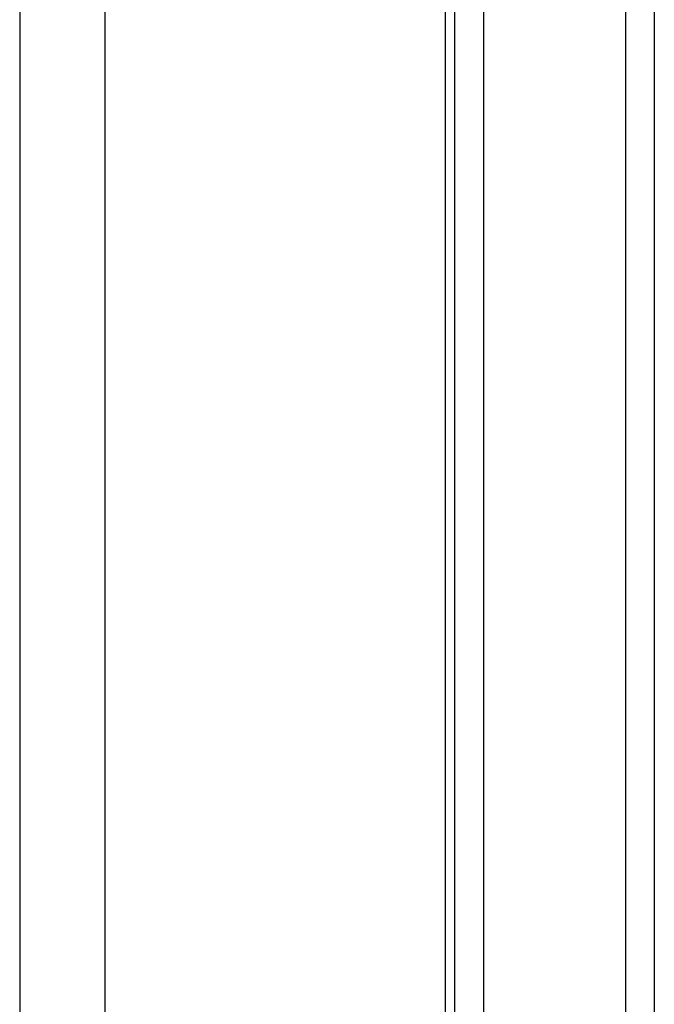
# Model space of a CAD drawing. Header units: inches. Extents: x 6 to 216, y 11 to 118.
# Tile 183 of 212: x 101.41 to 102.6, y 25.44 to 27.29. Entities that reach past the tile are written whole.
import ezdxf

# ---------------------------------------------------------------- set-up
doc = ezdxf.new("R2010")
doc.units = ezdxf.units.IN
doc.header["$MEASUREMENT"] = 0
doc.layers.add('Visible Edges(ANSI)', color=7, linetype='Continuous', lineweight=25)
doc.layers.add('Visible Tangent Edges(ANSI)', color=7, linetype='Continuous', lineweight=25)

msp = doc.modelspace()

# ---------------------------------------------------------------- linework, layer by layer
at = {"layer": 'Visible Edges(ANSI)'}
for p, q in [((101.4105, 79.6177), (101.4105, 20.1367)), ((102.2105, 79.6177), (102.2105, 20.1367)), ((102.6035, 49.4957), (102.6035, 24.6078)), ((102.2285, 24.9047), (102.2285, 49.1982))]:
    msp.add_line(p, q, dxfattribs=at)
at = {"layer": 'Visible Tangent Edges(ANSI)'}
for p, q in [((101.5715, 20.1367), (101.5715, 79.6177)), ((102.2824, 49.4939), (102.2824, 24.6096)), ((102.5497, 24.6087), (102.5497, 49.4948))]:
    msp.add_line(p, q, dxfattribs=at)

doc.saveas('drawing.dxf')
